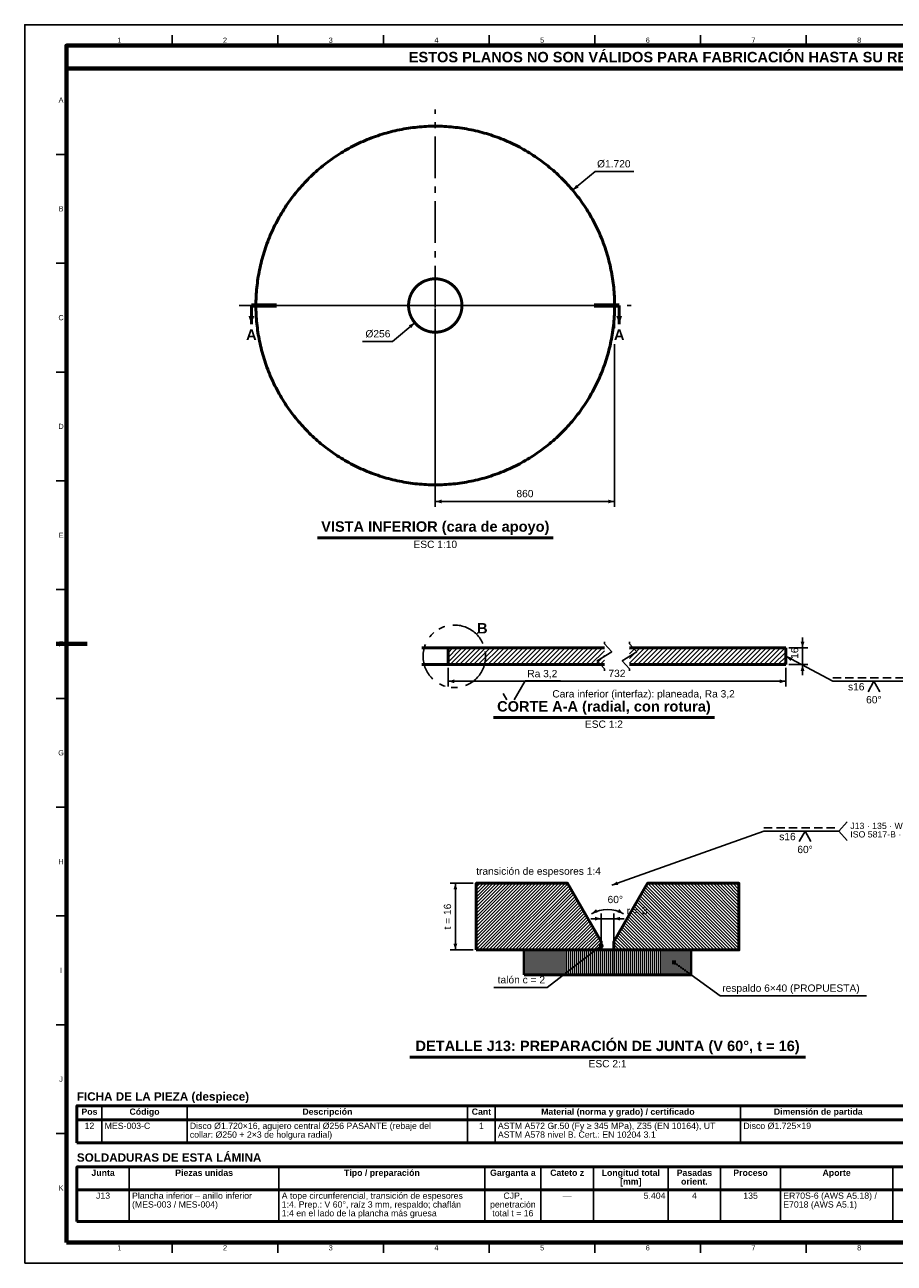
# Model space of a CAD drawing. Header units: millimetres. Extents: x 0 to 841, y 0 to 594.
# Tile 1 of 4: x 0 to 417, y 0 to 594. Entities that reach past the tile are written whole.
import ezdxf
from ezdxf.enums import TextEntityAlignment as Align

# ---------------------------------------------------------------- set-up
doc = ezdxf.new("R2010")
doc.units = ezdxf.units.MM
for name, pattern in [('EJE', [31, 20, -4, 3, -4]), ('FANTASMA', [35, 18, -4, 3, -3, 3, -4]), ('OCULTO', [6, 4, -2])]:
    doc.linetypes.add(name, pattern=pattern)
for name, color, linetype, lineweight in [('ACH', 7, 'CONTINUOUS', 13), ('CORTE', 7, 'EJE', 70), ('COTA', 7, 'CONTINUOUS', 25), ('EJE', 7, 'EJE', 25), ('FANT', 7, 'FANTASMA', 25), ('FINA', 7, 'CONTINUOUS', 25), ('MARCO', 7, 'CONTINUOUS', 70), ('OCU', 7, 'OCULTO', 25), ('TXT', 7, 'CONTINUOUS', 25), ('VIS', 7, 'CONTINUOUS', 50)]:
    doc.layers.add(name, color=color, linetype=linetype, lineweight=lineweight)
doc.styles.add('STD', font='LiberationSans-Regular.ttf')
doc.styles.add('STDB', font='LiberationSans-Bold.ttf')

msp = doc.modelspace()

# ---------------------------------------------------------------- hatches: boundary and pattern name
at = {"layer": 'ACH'}
h = msp.add_hatch(dxfattribs=at)
h.set_pattern_fill('ANSI31', scale=0.5)
h.paths.add_polyline_path([(203, 287.1), (203, 295.1), (278, 295.1), (278, 287.1)])
h = msp.add_hatch(dxfattribs=at)
h.set_pattern_fill('ANSI31', scale=0.5)
h.paths.add_polyline_path([(290, 287.1), (290, 295.1), (365, 295.1), (365, 287.1)])
h = msp.add_hatch(dxfattribs=at)
h.set_pattern_fill('ANSI31', scale=0.35)
h.paths.add_polyline_path([(216.5, 150.26), (276.5, 150.26), (276.5, 154.26), (260.33, 182.26), (216.5, 182.26)])
h = msp.add_hatch(dxfattribs=at)
h.set_pattern_fill('ANSI31', scale=0.35, angle=90)
h.paths.add_polyline_path([(282.5, 150.26), (342.5, 150.26), (342.5, 182.26), (298.67, 182.26), (282.5, 154.26)])
h = msp.add_hatch(dxfattribs=at)
h.set_pattern_fill('ANSI31', scale=0.3, angle=45)
h.paths.add_polyline_path([(239.5, 138.26), (319.5, 138.26), (319.5, 150.26), (239.5, 150.26)])
h = msp.add_hatch(color=7, dxfattribs=at)
h.dxf.hatch_style = 1
h.paths.add_polyline_path([(277.3, 152.26), (277.07, 152.82), (276.5, 153.06), (275.93, 152.82), (275.7, 152.26), (275.93, 151.69), (276.5, 151.46), (277.07, 151.69)])
h = msp.add_hatch(color=7, dxfattribs=at)
h.dxf.hatch_style = 1
h.paths.add_polyline_path([(312.3, 144.26), (312.07, 144.82), (311.5, 145.06), (310.93, 144.82), (310.7, 144.26), (310.93, 143.69), (311.5, 143.46), (312.07, 143.69)])

# ---------------------------------------------------------------- linework, layer by layer
at = {"layer": 'CORTE'}
for p, q in [((108.67, 459.35), (120.67, 459.35)), ((285.07, 459.35), (273.07, 459.35))]:
    msp.add_line(p, q, dxfattribs=at)
at = {"layer": 'COTA'}
for p, q in [((262.75, 514.63), (273.47, 523.63)), ((273.47, 523.63), (292.16, 523.63)), ((196.87, 457.85), (196.87, 362.85)), ((282.87, 457.85), (282.87, 448.45)), ((187.06, 451.12), (176.34, 442.12)), ((176.34, 442.12), (161.89, 442.12)), ((282.87, 440.74), (282.87, 362.85)), ((196.87, 365.35), (282.87, 365.35)), ((373, 295.1), (373, 300.1)), ((365, 291.1), (387.5, 279.1)), ((366.5, 295.1), (375.5, 295.1)), ((373, 295.1), (373, 296.43)), ((373, 287.1), (373, 295.1)), ((203, 285.6), (203, 276.6)), ((365, 285.6), (365, 276.6)), ((366.5, 287.1), (375.5, 287.1)), ((373, 287.1), (373, 282.1)), ((203, 279.1), (365, 279.1)), ((387.5, 279.1), (423.4, 279.1)), ((234.78, 270.21), (236.5, 273.2)), ((390.4, 207.26), (394.4, 211.76)), ((281.5, 181.26), (354.5, 207.26)), ((354.5, 207.26), (390.4, 207.26)), ((390.4, 207.26), (394.4, 202.76)), ((215, 182.26), (204, 182.26)), ((206.5, 150.26), (206.5, 182.26)), ((276.5, 153.76), (276.5, 167.76)), ((282.5, 153.76), (282.5, 167.76)), ((276.5, 165.26), (271.5, 165.26)), ((276.5, 165.26), (282.5, 165.26)), ((282.5, 165.26), (287.5, 165.26)), ((215, 150.26), (204, 150.26)), ((276.5, 152.26), (250.5, 132.26)), ((311.5, 144.26), (333.5, 128.26)), ((250.5, 132.26), (224.88, 132.26)), ((333.5, 128.26), (403.69, 128.26))]:
    msp.add_line(p, q, dxfattribs=at)
for points in [[(236.5, 273.2), (240, 279.3), (256.99, 279.3)], [(404.4, 274.1), (407.2, 279.1), (410, 274.1)], [(229.5, 273.2), (231.22, 270.21)], [(371.4, 202.26), (374.2, 207.26), (377, 202.26)]]:
    msp.add_lwpolyline(points, dxfattribs=at)
for centre in [(276.5, 152.26), (311.5, 144.26)]:
    msp.add_circle(centre, 0.8, dxfattribs=at)
msp.add_arc((279.5, 154.26), 15.4, 60, 120, dxfattribs=at)
for points in [[(262.75, 514.63), (265.62, 515.87), (264.47, 517.24)], [(108.67, 450.35), (110.07, 454.35), (107.27, 454.35)], [(285.07, 450.35), (286.47, 454.35), (283.67, 454.35)], [(187.06, 451.12), (184.18, 449.88), (185.34, 448.5)], [(196.87, 365.35), (199.87, 364.45), (199.87, 366.25)], [(282.87, 365.35), (279.87, 366.25), (279.87, 364.45)], [(373, 295.1), (373.9, 298.1), (372.1, 298.1)], [(365, 291.1), (367.22, 288.9), (368.07, 290.48)], [(373, 287.1), (372.1, 284.1), (373.9, 284.1)], [(203, 279.1), (206, 278.2), (206, 280)], [(365, 279.1), (362, 280), (362, 278.2)], [(206.5, 182.26), (205.6, 179.26), (207.4, 179.26)], [(281.5, 181.26), (284.63, 181.41), (284.02, 183.11)], [(271.8, 167.59), (274.85, 168.31), (273.95, 169.87)], [(287.2, 167.59), (285.05, 169.87), (284.15, 168.31)], [(276.5, 165.26), (273.5, 166.16), (273.5, 164.36)], [(282.5, 165.26), (285.5, 164.36), (285.5, 166.16)], [(206.5, 150.26), (207.4, 153.26), (205.6, 153.26)]]:
    msp.add_solid(points, dxfattribs=at)
at = {"layer": 'EJE'}
for p, q in [((196.87, 365.35), (196.87, 553.35)), ((102.87, 459.35), (290.87, 459.35)), ((120.67, 459.35), (273.07, 459.35))]:
    msp.add_line(p, q, dxfattribs=at)
at = {"layer": 'FANT'}
msp.add_line((216.61, 301.71), (217.44, 302.54), dxfattribs=at)
msp.add_circle((206, 291.1), 15, dxfattribs=at)
at = {"layer": 'FINA'}
for p, q in [((70.69, 584), (70.69, 589)), ((121.38, 584), (121.38, 589)), ((172.06, 584), (172.06, 589)), ((222.75, 584), (222.75, 589)), ((273.44, 584), (273.44, 589)), ((324.12, 584), (324.12, 589)), ((374.81, 584), (374.81, 589)), ((20, 531.82), (15, 531.82)), ((20, 479.64), (15, 479.64)), ((20, 427.45), (15, 427.45)), ((20, 375.27), (15, 375.27)), ((20, 323.09), (15, 323.09)), ((20, 270.91), (15, 270.91)), ((20, 218.73), (15, 218.73)), ((20, 166.55), (15, 166.55)), ((20, 114.36), (15, 114.36)), ((37.01, 75.5), (37.01, 57.7)), ((77.85, 75.5), (77.85, 57.7)), ((212.38, 75.5), (212.38, 57.7)), ((225.59, 75.5), (225.59, 57.7)), ((343.31, 75.5), (343.31, 57.7)), ((25, 68.7), (646, 68.7)), ((20, 62.18), (15, 62.18)), ((50.13, 46.2), (50.13, 20)), ((121.92, 46.2), (121.92, 20)), ((220.63, 46.2), (220.63, 20)), ((247.55, 46.2), (247.55, 20)), ((272.68, 46.2), (272.68, 20)), ((308.58, 46.2), (308.58, 20)), ((333.71, 46.2), (333.71, 20)), ((362.42, 46.2), (362.42, 20)), ((416.27, 46.2), (416.27, 20)), ((25, 35.2), (646, 35.2)), ((70.69, 10), (70.69, 5)), ((121.38, 10), (121.38, 5)), ((172.06, 10), (172.06, 5)), ((222.75, 10), (222.75, 5)), ((273.44, 10), (273.44, 5)), ((324.12, 10), (324.12, 5)), ((374.81, 10), (374.81, 5))]:
    msp.add_line(p, q, dxfattribs=at)
msp.add_lwpolyline([(0, 0), (841, 0), (841, 594), (0, 594)], close=True, dxfattribs=at)
for points in [[(278, 284.1), (278, 285.1), (274.5, 288.9), (281.5, 293.3), (278, 297.1), (278, 298.1)], [(290, 284.1), (290, 285.1), (286.5, 288.9), (293.5, 293.3), (290, 297.1), (290, 298.1)]]:
    msp.add_lwpolyline(points, dxfattribs=at)
at = {"layer": 'MARCO'}
msp.add_line((15, 297), (30, 297), dxfattribs=at)
for points in [[(20, 10), (831, 10), (831, 584), (20, 584)], [(20, 573), (831, 573), (831, 584), (20, 584)]]:
    msp.add_lwpolyline(points, close=True, dxfattribs=at)
at = {"layer": 'OCU'}
for p, q in [((387.5, 280.7), (423.4, 280.7)), ((354.5, 208.86), (390.4, 208.86))]:
    msp.add_line(p, q, dxfattribs=at)
at = {"layer": 'VIS'}
for p, q in [((108.67, 459.35), (108.67, 450.35)), ((285.07, 459.35), (285.07, 450.35)), ((140.33, 347.95), (253.4, 347.95)), ((224.72, 261.7), (330.78, 261.7)), ((184.59, 98.86), (374.41, 98.86)), ((25, 75.5), (25, 57.7)), ((25, 57.7), (646, 57.7)), ((25, 46.2), (25, 20)), ((25, 20), (646, 20))]:
    msp.add_line(p, q, dxfattribs=at)
for points in [[(282.87, 459.35), (282.86, 458.27), (282.84, 457.19), (282.8, 456.11), (282.76, 455.03), (282.7, 453.95), (282.62, 452.87), (282.53, 451.79), (282.43, 450.72), (282.32, 449.64), (282.19, 448.57), (282.05, 447.5), (281.89, 446.43), (281.72, 445.36), (281.54, 444.3), (281.34, 443.23), (281.13, 442.17), (280.91, 441.11), (280.68, 440.06), (280.43, 439.01), (280.16, 437.96), (279.89, 436.91), (279.6, 435.87), (279.3, 434.84), (278.98, 433.8), (278.66, 432.77), (278.32, 431.75), (277.96, 430.72), (277.6, 429.71), (277.22, 428.7), (276.83, 427.69), (276.42, 426.69), (276.01, 425.69), (275.58, 424.7), (275.14, 423.71), (274.68, 422.73), (274.21, 421.76), (273.74, 420.79), (273.25, 419.82), (272.74, 418.87), (272.23, 417.92), (271.7, 416.97), (271.16, 416.04), (270.61, 415.11), (270.05, 414.18), (269.48, 413.27), (268.89, 412.36), (268.3, 411.46), (267.69, 410.56), (267.07, 409.68), (266.44, 408.8), (265.8, 407.93), (265.15, 407.07), (264.49, 406.21), (263.81, 405.37), (263.13, 404.53), (262.44, 403.7), (261.73, 402.88), (261.02, 402.07), (260.29, 401.27), (259.56, 400.48), (258.81, 399.69), (258.06, 398.92), (257.29, 398.15), (256.52, 397.4), (255.74, 396.66), (254.94, 395.92), (254.14, 395.2), (253.33, 394.48), (252.51, 393.78), (251.68, 393.08), (250.85, 392.4), (250, 391.73), (249.15, 391.06), (248.29, 390.41), (247.42, 389.77), (246.54, 389.14), (245.65, 388.52), (244.76, 387.92), (243.86, 387.32), (242.95, 386.73), (242.03, 386.16), (241.11, 385.6), (240.18, 385.05), (239.24, 384.51), (238.3, 383.98), (237.35, 383.47), (236.39, 382.97), (235.43, 382.48), (234.46, 382), (233.48, 381.53), (232.5, 381.08), (231.52, 380.64), (230.52, 380.21), (229.53, 379.79), (228.52, 379.39), (227.52, 378.99), (226.51, 378.62), (225.49, 378.25), (224.47, 377.9), (223.44, 377.56), (222.41, 377.23), (221.38, 376.91), (220.34, 376.61), (219.3, 376.32), (218.25, 376.05), (217.2, 375.79), (216.15, 375.54), (215.1, 375.3), (214.04, 375.08), (212.98, 374.87), (211.92, 374.67), (210.85, 374.49), (209.79, 374.32), (208.72, 374.17), (207.64, 374.03), (206.57, 373.9), (205.5, 373.78), (204.42, 373.68), (203.34, 373.59), (202.27, 373.52), (201.19, 373.46), (200.11, 373.41), (199.03, 373.37), (197.95, 373.35), (196.87, 373.35), (195.79, 373.35), (194.7, 373.37), (193.62, 373.41), (192.54, 373.46), (191.47, 373.52), (190.39, 373.59), (189.31, 373.68), (188.23, 373.78), (187.16, 373.9), (186.09, 374.03), (185.02, 374.17), (183.95, 374.32), (182.88, 374.49), (181.81, 374.67), (180.75, 374.87), (179.69, 375.08), (178.63, 375.3), (177.58, 375.54), (176.53, 375.79), (175.48, 376.05), (174.43, 376.32), (173.39, 376.61), (172.35, 376.91), (171.32, 377.23), (170.29, 377.56), (169.26, 377.9), (168.24, 378.25), (167.23, 378.62), (166.21, 378.99), (165.21, 379.39), (164.2, 379.79), (163.21, 380.21), (162.22, 380.64), (161.23, 381.08), (160.25, 381.53), (159.27, 382), (158.31, 382.48), (157.34, 382.97), (156.39, 383.47), (155.44, 383.98), (154.49, 384.51), (153.55, 385.05), (152.62, 385.6), (151.7, 386.16), (150.78, 386.73), (149.88, 387.32), (148.97, 387.92), (148.08, 388.52), (147.19, 389.14), (146.32, 389.77), (145.45, 390.41), (144.58, 391.06), (143.73, 391.73), (142.88, 392.4), (142.05, 393.08), (141.22, 393.78), (140.4, 394.48), (139.59, 395.2), (138.79, 395.92), (137.99, 396.66), (137.21, 397.4), (136.44, 398.15), (135.67, 398.92), (134.92, 399.69), (134.17, 400.48), (133.44, 401.27), (132.72, 402.07), (132, 402.88), (131.3, 403.7), (130.6, 404.53), (129.92, 405.37), (129.25, 406.21), (128.58, 407.07), (127.93, 407.93), (127.29, 408.8), (126.66, 409.68), (126.04, 410.56), (125.43, 411.46), (124.84, 412.36), (124.25, 413.27), (123.68, 414.18), (123.12, 415.11), (122.57, 416.04), (122.03, 416.97), (121.5, 417.92), (120.99, 418.87), (120.49, 419.82), (120, 420.79), (119.52, 421.76), (119.05, 422.73), (118.6, 423.71), (118.16, 424.7), (117.73, 425.69), (117.31, 426.69), (116.91, 427.69), (116.51, 428.7), (116.13, 429.71), (115.77, 430.72), (115.42, 431.75), (115.08, 432.77), (114.75, 433.8), (114.43, 434.84), (114.13, 435.87), (113.84, 436.91), (113.57, 437.96), (113.31, 439.01), (113.06, 440.06), (112.82, 441.11), (112.6, 442.17), (112.39, 443.23), (112.19, 444.3), (112.01, 445.36), (111.84, 446.43), (111.69, 447.5), (111.54, 448.57), (111.42, 449.64), (111.3, 450.72), (111.2, 451.79), (111.11, 452.87), (111.04, 453.95), (110.97, 455.03), (110.93, 456.11), (110.89, 457.19), (110.87, 458.27), (110.87, 459.35), (110.87, 460.43), (110.89, 461.51), (110.93, 462.59), (110.97, 463.67), (111.04, 464.75), (111.11, 465.83), (111.2, 466.9), (111.3, 467.98), (111.42, 469.05), (111.54, 470.13), (111.69, 471.2), (111.84, 472.27), (112.01, 473.33), (112.19, 474.4), (112.39, 475.46), (112.6, 476.52), (112.82, 477.58), (113.06, 478.63), (113.31, 479.69), (113.57, 480.73), (113.84, 481.78), (114.13, 482.82), (114.43, 483.86), (114.75, 484.89), (115.08, 485.92), (115.42, 486.95), (115.77, 487.97), (116.13, 488.99), (116.51, 490), (116.91, 491.01), (117.31, 492.01), (117.73, 493.01), (118.16, 494), (118.6, 494.98), (119.05, 495.96), (119.52, 496.94), (120, 497.91), (120.49, 498.87), (120.99, 499.83), (121.5, 500.78), (122.03, 501.72), (122.57, 502.66), (123.12, 503.59), (123.68, 504.51), (124.25, 505.43), (124.84, 506.34), (125.43, 507.24), (126.04, 508.13), (126.66, 509.02), (127.29, 509.9), (127.93, 510.77), (128.58, 511.63), (129.25, 512.48), (129.92, 513.33), (130.6, 514.17), (131.3, 514.99), (132, 515.81), (132.72, 516.62), (133.44, 517.43), (134.17, 518.22), (134.92, 519), (135.67, 519.77), (136.44, 520.54), (137.21, 521.29), (137.99, 522.04), (138.79, 522.77), (139.59, 523.5), (140.4, 524.21), (141.22, 524.92), (142.05, 525.61), (142.88, 526.29), (143.73, 526.97), (144.58, 527.63), (145.45, 528.28), (146.32, 528.92), (147.19, 529.55), (148.08, 530.17), (148.97, 530.78), (149.88, 531.37), (150.78, 531.96), (151.7, 532.53), (152.62, 533.09), (153.55, 533.64), (154.49, 534.18), (155.44, 534.71), (156.39, 535.22), (157.34, 535.73), (158.31, 536.22), (159.27, 536.7), (160.25, 537.16), (161.23, 537.62), (162.22, 538.06), (163.21, 538.49), (164.2, 538.9), (165.21, 539.31), (166.21, 539.7), (167.23, 540.08), (168.24, 540.44), (169.26, 540.8), (170.29, 541.14), (171.32, 541.47), (172.35, 541.78), (173.39, 542.08), (174.43, 542.37), (175.48, 542.65), (176.53, 542.91), (177.58, 543.16), (178.63, 543.39), (179.69, 543.61), (180.75, 543.82), (181.81, 544.02), (182.88, 544.2), (183.95, 544.37), (185.02, 544.53), (186.09, 544.67), (187.16, 544.8), (188.23, 544.91), (189.31, 545.01), (190.39, 545.1), (191.47, 545.18), (192.54, 545.24), (193.62, 545.29), (194.7, 545.32), (195.79, 545.34), (196.87, 545.35), (197.95, 545.34), (199.03, 545.32), (200.11, 545.29), (201.19, 545.24), (202.27, 545.18), (203.34, 545.1), (204.42, 545.01), (205.5, 544.91), (206.57, 544.8), (207.64, 544.67), (208.72, 544.53), (209.79, 544.37), (210.85, 544.2), (211.92, 544.02), (212.98, 543.82), (214.04, 543.61), (215.1, 543.39), (216.15, 543.16), (217.2, 542.91), (218.25, 542.65), (219.3, 542.37), (220.34, 542.08), (221.38, 541.78), (222.41, 541.47), (223.44, 541.14), (224.47, 540.8), (225.49, 540.44), (226.51, 540.08), (227.52, 539.7), (228.52, 539.31), (229.53, 538.9), (230.52, 538.49), (231.52, 538.06), (232.5, 537.62), (233.48, 537.16), (234.46, 536.7), (235.43, 536.22), (236.39, 535.73), (237.35, 535.22), (238.3, 534.71), (239.24, 534.18), (240.18, 533.64), (241.11, 533.09), (242.03, 532.53), (242.95, 531.96), (243.86, 531.37), (244.76, 530.78), (245.65, 530.17), (246.54, 529.55), (247.42, 528.92), (248.29, 528.28), (249.15, 527.63), (250, 526.97), (250.85, 526.29), (251.68, 525.61), (252.51, 524.92), (253.33, 524.21), (254.14, 523.5), (254.94, 522.77), (255.74, 522.04), (256.52, 521.29), (257.29, 520.54), (258.06, 519.77), (258.81, 519), (259.56, 518.22), (260.29, 517.43), (261.02, 516.62), (261.73, 515.81), (262.44, 514.99), (263.13, 514.17), (263.81, 513.33), (264.49, 512.48), (265.15, 511.63), (265.8, 510.77), (266.44, 509.9), (267.07, 509.02), (267.69, 508.13), (268.3, 507.24), (268.89, 506.34), (269.48, 505.43), (270.05, 504.51), (270.61, 503.59), (271.16, 502.66), (271.7, 501.72), (272.23, 500.78), (272.74, 499.83), (273.25, 498.87), (273.74, 497.91), (274.21, 496.94), (274.68, 495.96), (275.14, 494.98), (275.58, 494), (276.01, 493.01), (276.42, 492.01), (276.83, 491.01), (277.22, 490), (277.6, 488.99), (277.96, 487.97), (278.32, 486.95), (278.66, 485.92), (278.98, 484.89), (279.3, 483.86), (279.6, 482.82), (279.89, 481.78), (280.16, 480.73), (280.43, 479.69), (280.68, 478.63), (280.91, 477.58), (281.13, 476.52), (281.34, 475.46), (281.54, 474.4), (281.72, 473.33), (281.89, 472.27), (282.05, 471.2), (282.19, 470.13), (282.32, 469.05), (282.43, 467.98), (282.53, 466.9), (282.62, 465.83), (282.7, 464.75), (282.76, 463.67), (282.8, 462.59), (282.84, 461.51), (282.86, 460.43), (282.87, 459.35)], [(209.67, 459.35), (209.66, 459.19), (209.66, 459.03), (209.66, 458.86), (209.65, 458.7), (209.64, 458.54), (209.63, 458.38), (209.62, 458.22), (209.6, 458.06), (209.58, 457.9), (209.57, 457.74), (209.54, 457.58), (209.52, 457.42), (209.5, 457.27), (209.47, 457.11), (209.44, 456.95), (209.41, 456.79), (209.38, 456.63), (209.34, 456.48), (209.3, 456.32), (209.26, 456.16), (209.22, 456.01), (209.18, 455.85), (209.14, 455.7), (209.09, 455.54), (209.04, 455.39), (208.99, 455.24), (208.94, 455.09), (208.88, 454.94), (208.83, 454.78), (208.77, 454.64), (208.71, 454.49), (208.64, 454.34), (208.58, 454.19), (208.52, 454.04), (208.45, 453.9), (208.38, 453.75), (208.31, 453.61), (208.23, 453.46), (208.16, 453.32), (208.08, 453.18), (208, 453.04), (207.92, 452.9), (207.84, 452.76), (207.76, 452.62), (207.67, 452.49), (207.59, 452.35), (207.5, 452.22), (207.41, 452.09), (207.32, 451.95), (207.22, 451.82), (207.13, 451.69), (207.03, 451.57), (206.93, 451.44), (206.83, 451.31), (206.73, 451.19), (206.63, 451.06), (206.52, 450.94), (206.41, 450.82), (206.31, 450.7), (206.2, 450.58), (206.09, 450.47), (205.97, 450.35), (205.86, 450.24), (205.74, 450.13), (205.63, 450.02), (205.51, 449.91), (205.39, 449.8), (205.27, 449.69), (205.15, 449.59), (205.03, 449.48), (204.9, 449.38), (204.77, 449.28), (204.65, 449.18), (204.52, 449.09), (204.39, 448.99), (204.26, 448.9), (204.13, 448.81), (203.99, 448.72), (203.86, 448.63), (203.72, 448.54), (203.59, 448.45), (203.45, 448.37), (203.31, 448.29), (203.17, 448.21), (203.03, 448.13), (202.89, 448.05), (202.75, 447.98), (202.61, 447.91), (202.46, 447.83), (202.32, 447.77), (202.17, 447.7), (202.02, 447.63), (201.88, 447.57), (201.73, 447.51), (201.58, 447.45), (201.43, 447.39), (201.28, 447.33), (201.13, 447.28), (200.97, 447.22), (200.82, 447.17), (200.67, 447.12), (200.51, 447.08), (200.36, 447.03), (200.2, 446.99), (200.05, 446.95), (199.89, 446.91), (199.74, 446.87), (199.58, 446.84), (199.42, 446.8), (199.26, 446.77), (199.11, 446.74), (198.95, 446.72), (198.79, 446.69), (198.63, 446.67), (198.47, 446.65), (198.31, 446.63), (198.15, 446.61), (197.99, 446.6), (197.83, 446.58), (197.67, 446.57), (197.51, 446.56), (197.35, 446.56), (197.19, 446.55), (197.03, 446.55), (196.87, 446.55), (196.71, 446.55), (196.54, 446.55), (196.38, 446.56), (196.22, 446.56), (196.06, 446.57), (195.9, 446.58), (195.74, 446.6), (195.58, 446.61), (195.42, 446.63), (195.26, 446.65), (195.1, 446.67), (194.94, 446.69), (194.78, 446.72), (194.63, 446.74), (194.47, 446.77), (194.31, 446.8), (194.15, 446.84), (194, 446.87), (193.84, 446.91), (193.68, 446.95), (193.53, 446.99), (193.37, 447.03), (193.22, 447.08), (193.06, 447.12), (192.91, 447.17), (192.76, 447.22), (192.61, 447.28), (192.45, 447.33), (192.3, 447.39), (192.15, 447.45), (192, 447.51), (191.86, 447.57), (191.71, 447.63), (191.56, 447.7), (191.42, 447.77), (191.27, 447.83), (191.13, 447.91), (190.98, 447.98), (190.84, 448.05), (190.7, 448.13), (190.56, 448.21), (190.42, 448.29), (190.28, 448.37), (190.14, 448.45), (190.01, 448.54), (189.87, 448.63), (189.74, 448.72), (189.6, 448.81), (189.47, 448.9), (189.34, 448.99), (189.21, 449.09), (189.08, 449.18), (188.96, 449.28), (188.83, 449.38), (188.71, 449.48), (188.58, 449.59), (188.46, 449.69), (188.34, 449.8), (188.22, 449.91), (188.1, 450.02), (187.99, 450.13), (187.87, 450.24), (187.76, 450.35), (187.65, 450.47), (187.54, 450.58), (187.43, 450.7), (187.32, 450.82), (187.21, 450.94), (187.11, 451.06), (187, 451.19), (186.9, 451.31), (186.8, 451.44), (186.7, 451.57), (186.61, 451.69), (186.51, 451.82), (186.42, 451.95), (186.32, 452.09), (186.23, 452.22), (186.15, 452.35), (186.06, 452.49), (185.97, 452.62), (185.89, 452.76), (185.81, 452.9), (185.73, 453.04), (185.65, 453.18), (185.57, 453.32), (185.5, 453.46), (185.42, 453.61), (185.35, 453.75), (185.28, 453.9), (185.22, 454.04), (185.15, 454.19), (185.09, 454.34), (185.02, 454.49), (184.96, 454.64), (184.91, 454.78), (184.85, 454.94), (184.8, 455.09), (184.74, 455.24), (184.69, 455.39), (184.64, 455.54), (184.6, 455.7), (184.55, 455.85), (184.51, 456.01), (184.47, 456.16), (184.43, 456.32), (184.39, 456.48), (184.36, 456.63), (184.32, 456.79), (184.29, 456.95), (184.26, 457.11), (184.24, 457.27), (184.21, 457.42), (184.19, 457.58), (184.17, 457.74), (184.15, 457.9), (184.13, 458.06), (184.12, 458.22), (184.1, 458.38), (184.09, 458.54), (184.08, 458.7), (184.08, 458.86), (184.07, 459.03), (184.07, 459.19), (184.07, 459.35), (184.07, 459.51), (184.07, 459.67), (184.08, 459.83), (184.08, 459.99), (184.09, 460.15), (184.1, 460.31), (184.12, 460.47), (184.13, 460.63), (184.15, 460.79), (184.17, 460.95), (184.19, 461.11), (184.21, 461.27), (184.24, 461.43), (184.26, 461.59), (184.29, 461.75), (184.32, 461.9), (184.36, 462.06), (184.39, 462.22), (184.43, 462.37), (184.47, 462.53), (184.51, 462.69), (184.55, 462.84), (184.6, 463), (184.64, 463.15), (184.69, 463.3), (184.74, 463.46), (184.8, 463.61), (184.85, 463.76), (184.91, 463.91), (184.96, 464.06), (185.02, 464.21), (185.09, 464.36), (185.15, 464.5), (185.22, 464.65), (185.28, 464.8), (185.35, 464.94), (185.42, 465.09), (185.5, 465.23), (185.57, 465.37), (185.65, 465.51), (185.73, 465.65), (185.81, 465.79), (185.89, 465.93), (185.97, 466.07), (186.06, 466.21), (186.15, 466.34), (186.23, 466.48), (186.32, 466.61), (186.42, 466.74), (186.51, 466.87), (186.61, 467), (186.7, 467.13), (186.8, 467.26), (186.9, 467.38), (187, 467.51), (187.11, 467.63), (187.21, 467.75), (187.32, 467.87), (187.43, 467.99), (187.54, 468.11), (187.65, 468.23), (187.76, 468.34), (187.87, 468.45), (187.99, 468.57), (188.1, 468.68), (188.22, 468.79), (188.34, 468.9), (188.46, 469), (188.58, 469.11), (188.71, 469.21), (188.83, 469.31), (188.96, 469.41), (189.08, 469.51), (189.21, 469.61), (189.34, 469.7), (189.47, 469.8), (189.6, 469.89), (189.74, 469.98), (189.87, 470.07), (190.01, 470.15), (190.14, 470.24), (190.28, 470.32), (190.42, 470.41), (190.56, 470.49), (190.7, 470.56), (190.84, 470.64), (190.98, 470.72), (191.13, 470.79), (191.27, 470.86), (191.42, 470.93), (191.56, 471), (191.71, 471.06), (191.86, 471.13), (192, 471.19), (192.15, 471.25), (192.3, 471.31), (192.45, 471.36), (192.61, 471.42), (192.76, 471.47), (192.91, 471.52), (193.06, 471.57), (193.22, 471.62), (193.37, 471.66), (193.53, 471.7), (193.68, 471.74), (193.84, 471.78), (194, 471.82), (194.15, 471.86), (194.31, 471.89), (194.47, 471.92), (194.63, 471.95), (194.78, 471.98), (194.94, 472), (195.1, 472.02), (195.26, 472.05), (195.42, 472.07), (195.58, 472.08), (195.74, 472.1), (195.9, 472.11), (196.06, 472.12), (196.22, 472.13), (196.38, 472.14), (196.54, 472.14), (196.71, 472.15), (196.87, 472.15), (197.03, 472.15), (197.19, 472.14), (197.35, 472.14), (197.51, 472.13), (197.67, 472.12), (197.83, 472.11), (197.99, 472.1), (198.15, 472.08), (198.31, 472.07), (198.47, 472.05), (198.63, 472.02), (198.79, 472), (198.95, 471.98), (199.11, 471.95), (199.26, 471.92), (199.42, 471.89), (199.58, 471.86), (199.74, 471.82), (199.89, 471.78), (200.05, 471.74), (200.2, 471.7), (200.36, 471.66), (200.51, 471.62), (200.67, 471.57), (200.82, 471.52), (200.97, 471.47), (201.13, 471.42), (201.28, 471.36), (201.43, 471.31), (201.58, 471.25), (201.73, 471.19), (201.88, 471.13), (202.02, 471.06), (202.17, 471), (202.32, 470.93), (202.46, 470.86), (202.61, 470.79), (202.75, 470.72), (202.89, 470.64), (203.03, 470.56), (203.17, 470.49), (203.31, 470.41), (203.45, 470.32), (203.59, 470.24), (203.72, 470.15), (203.86, 470.07), (203.99, 469.98), (204.13, 469.89), (204.26, 469.8), (204.39, 469.7), (204.52, 469.61), (204.65, 469.51), (204.77, 469.41), (204.9, 469.31), (205.03, 469.21), (205.15, 469.11), (205.27, 469), (205.39, 468.9), (205.51, 468.79), (205.63, 468.68), (205.74, 468.57), (205.86, 468.45), (205.97, 468.34), (206.09, 468.23), (206.2, 468.11), (206.31, 467.99), (206.41, 467.87), (206.52, 467.75), (206.63, 467.63), (206.73, 467.51), (206.83, 467.38), (206.93, 467.26), (207.03, 467.13), (207.13, 467), (207.22, 466.87), (207.32, 466.74), (207.41, 466.61), (207.5, 466.48), (207.59, 466.34), (207.67, 466.21), (207.76, 466.07), (207.84, 465.93), (207.92, 465.79), (208, 465.65), (208.08, 465.51), (208.16, 465.37), (208.23, 465.23), (208.31, 465.09), (208.38, 464.94), (208.45, 464.8), (208.52, 464.65), (208.58, 464.5), (208.64, 464.36), (208.71, 464.21), (208.77, 464.06), (208.83, 463.91), (208.88, 463.76), (208.94, 463.61), (208.99, 463.46), (209.04, 463.3), (209.09, 463.15), (209.14, 463), (209.18, 462.84), (209.22, 462.69), (209.26, 462.53), (209.3, 462.37), (209.34, 462.22), (209.38, 462.06), (209.41, 461.9), (209.44, 461.75), (209.47, 461.59), (209.5, 461.43), (209.52, 461.27), (209.54, 461.11), (209.57, 460.95), (209.58, 460.79), (209.6, 460.63), (209.62, 460.47), (209.63, 460.31), (209.64, 460.15), (209.65, 459.99), (209.66, 459.83), (209.66, 459.67), (209.66, 459.51), (209.67, 459.35)], [(203, 295.1), (202.7, 295.1), (202.4, 295.1), (202.1, 295.1), (201.8, 295.1), (201.5, 295.1), (201.2, 295.1), (200.9, 295.1), (200.6, 295.1), (200.3, 295.1), (200, 295.1), (199.69, 295.1), (199.39, 295.1), (199.09, 295.1), (198.79, 295.1), (198.49, 295.1), (198.19, 295.1), (197.89, 295.1), (197.59, 295.1), (197.29, 295.1), (196.99, 295.1), (196.69, 295.1), (196.39, 295.1), (196.09, 295.1), (195.79, 295.1), (195.49, 295.1), (195.19, 295.1), (194.89, 295.1), (194.59, 295.1), (194.29, 295.1), (193.99, 295.1), (193.69, 295.1), (193.38, 295.1), (193.08, 295.1), (192.78, 295.1), (192.48, 295.1), (192.18, 295.1), (191.88, 295.1), (191.58, 295.1), (191.28, 295.1), (190.98, 295.1), (190.68, 295.1), (190.5, 295.1)], [(278, 295.1), (203, 295.1)], [(203, 287.1), (203, 295.1)], [(365, 295.1), (290, 295.1)], [(365, 287.1), (365, 295.1)], [(203, 287.1), (202.7, 287.1), (202.4, 287.1), (202.1, 287.1), (201.8, 287.1), (201.5, 287.1), (201.2, 287.1), (200.9, 287.1), (200.6, 287.1), (200.3, 287.1), (200, 287.1), (199.69, 287.1), (199.39, 287.1), (199.09, 287.1), (198.79, 287.1), (198.49, 287.1), (198.19, 287.1), (197.89, 287.1), (197.59, 287.1), (197.29, 287.1), (196.99, 287.1), (196.69, 287.1), (196.39, 287.1), (196.09, 287.1), (195.79, 287.1), (195.49, 287.1), (195.19, 287.1), (194.89, 287.1), (194.59, 287.1), (194.29, 287.1), (193.99, 287.1), (193.69, 287.1), (193.38, 287.1), (193.08, 287.1), (192.78, 287.1), (192.48, 287.1), (192.18, 287.1), (191.88, 287.1), (191.58, 287.1), (191.28, 287.1), (190.98, 287.1), (190.68, 287.1), (190.5, 287.1)], [(278, 287.1), (203, 287.1)], [(365, 287.1), (290, 287.1)]]:
    msp.add_lwpolyline(points, dxfattribs=at)
for points in [[(216.5, 150.26), (276.5, 150.26), (276.5, 154.26), (260.33, 182.26), (216.5, 182.26)], [(282.5, 150.26), (342.5, 150.26), (342.5, 182.26), (298.67, 182.26), (282.5, 154.26)], [(239.5, 138.26), (319.5, 138.26), (319.5, 150.26), (239.5, 150.26)], [(25, 68.7), (646, 68.7), (646, 75.5), (25, 75.5)], [(25, 35.2), (646, 35.2), (646, 46.2), (25, 46.2)]]:
    msp.add_lwpolyline(points, close=True, dxfattribs=at)

# ---------------------------------------------------------------- texts
at = {"layer": 'TXT'}
for s, height, style, p in [('1', 2.5, 'STD', (45.34, 586.6)), ('2', 2.5, 'STD', (96.03, 586.6)), ('3', 2.5, 'STD', (146.72, 586.6)), ('4', 2.5, 'STD', (197.41, 586.6)), ('ESTOS PLANOS NO SON VÁLIDOS PARA FABRICACIÓN HASTA SU REVISIÓN Y APROBACIÓN POR UN INGENIERO CALCULISTA HABILITADO.', 5, 'STDB', (425.5, 578.5)), ('5', 2.5, 'STD', (248.09, 586.6)), ('6', 2.5, 'STD', (298.78, 586.6)), ('7', 2.5, 'STD', (349.47, 586.6)), ('8', 2.5, 'STD', (400.16, 586.6)), ('A', 2.5, 'STD', (17.4, 557.91)), ('B', 2.5, 'STD', (17.4, 505.73)), ('C', 2.5, 'STD', (17.4, 453.55)), ('A', 5, 'STDB', (108.67, 445.35)), ('A', 5, 'STDB', (285.07, 445.35)), ('D', 2.5, 'STD', (17.4, 401.36)), ('E', 2.5, 'STD', (17.4, 349.18)), ('B', 5, 'STDB', (219.44, 304.54)), ('F', 2.5, 'STD', (17.4, 297)), ('60°', 3.5, 'STD', (407.2, 270.3)), ('G', 2.5, 'STD', (17.4, 244.82)), ('60°', 3.5, 'STD', (374.2, 198.46)), ('H', 2.5, 'STD', (17.4, 192.64)), ('I', 2.5, 'STD', (17.4, 140.45)), ('J', 2.5, 'STD', (17.4, 88.27)), ('Pos', 3, 'STDB', (31.01, 72.7)), ('Código', 3, 'STDB', (57.43, 72.7)), ('Descripción', 3, 'STDB', (145.12, 72.7)), ('Cant', 3, 'STDB', (218.99, 72.7)), ('Material (norma y grado) / certificado', 3, 'STDB', (284.45, 72.7)), ('Dimensión de partida', 3, 'STDB', (380.54, 72.7)), ('12', 3, 'STD', (31.01, 65.9)), ('1', 3, 'STD', (218.99, 65.9)), ('Junta', 3, 'STDB', (37.56, 43.4)), ('Piezas unidas', 3, 'STDB', (86.02, 43.4)), ('Tipo / preparación', 3, 'STDB', (171.28, 43.4)), ('Garganta a', 3, 'STDB', (234.09, 43.4)), ('Cateto z', 3, 'STDB', (260.12, 43.4)), ('Longitud total', 3, 'STDB', (290.63, 43.4)), ('Pasadas', 3, 'STDB', (321.14, 43.4)), ('Proceso', 3, 'STDB', (348.06, 43.4)), ('Aporte', 3, 'STDB', (389.34, 43.4)), ('K', 2.5, 'STD', (17.4, 36.09)), ('[mm]', 3, 'STDB', (290.63, 39.2)), ('orient.', 3, 'STDB', (321.14, 39.2)), ('J13', 3, 'STD', (37.56, 32.4)), ('penetración', 3, 'STD', (234.09, 28.2)), ('CJP,', 3, 'STD', (234.09, 32.4)), ('—', 3, 'STD', (260.12, 32.4)), ('4', 3, 'STD', (321.14, 32.4)), ('135', 3, 'STD', (348.06, 32.4)), ('total t = 16', 3, 'STD', (234.09, 24)), ('1', 2.5, 'STD', (45.34, 7.4)), ('2', 2.5, 'STD', (96.03, 7.4)), ('3', 2.5, 'STD', (146.72, 7.4)), ('4', 2.5, 'STD', (197.41, 7.4)), ('5', 2.5, 'STD', (248.09, 7.4)), ('6', 2.5, 'STD', (298.78, 7.4)), ('7', 2.5, 'STD', (349.47, 7.4)), ('8', 2.5, 'STD', (400.16, 7.4))]:
    msp.add_text(s, height=height, dxfattribs=dict(at, style=style)).set_placement(p, align=Align.MIDDLE_CENTER)
at = {"layer": 'TXT', "style": 'STD'}
for s, p in [('Ø1.720', (274.47, 524.53)), ('Ra 3,2', (241, 280)), ('transición de espesores 1:4', (216.5, 185.26)), ('60°', (279.5, 171.66)), ('respaldo 6×40 (PROPUESTA)', (334.5, 129.16))]:
    msp.add_text(s, height=3.5, dxfattribs=at).set_placement(p, align=Align.BOTTOM_LEFT)
for s, p in [('Ø256', (175.34, 443.02)), ('talón c = 2', (249.5, 133.16))]:
    msp.add_text(s, height=3.5, dxfattribs=at).set_placement(p, align=Align.BOTTOM_RIGHT)
at = {"layer": 'TXT'}
for s, height, style, p in [('860', 3.5, 'STD', (239.87, 366.35)), ('VISTA INFERIOR (cara de apoyo)', 5, 'STDB', (196.87, 349.35)), ('732', 3.5, 'STD', (284, 280.1)), ('CORTE A-A (radial, con rotura)', 5, 'STDB', (277.75, 263.1)), ('r = 3', 3.5, 'STD', (293.66, 166.26)), ('DETALLE J13: PREPARACIÓN DE JUNTA (V 60°, t = 16)', 5, 'STDB', (279.5, 100.26))]:
    msp.add_text(s, height=height, dxfattribs=dict(at, style=style)).set_placement(p, align=Align.BOTTOM_CENTER)
at = {"layer": 'TXT', "style": 'STD'}
for s, p in [('ESC 1:10', (196.87, 346.55)), ('ESC 1:2', (277.75, 260.3)), ('ESC 2:1', (279.5, 97.46))]:
    msp.add_text(s, height=3.5, dxfattribs=at).set_placement(p, align=Align.TOP_CENTER)
for s, p in [('16', (372, 292.6)), ('t = 16', (205.5, 166.26))]:
    msp.add_text(s, height=3.5, rotation=90, dxfattribs=at).set_placement(p, align=Align.BOTTOM_CENTER)
for s, height, p in [('Cara inferior (interfaz): planeada, Ra 3,2', 3.5, (253, 273.1)), ('MES-003-C', 3, (38.31, 65.9)), ('Disco Ø1.720×16, agujero central Ø256 PASANTE (rebaje del', 3, (79.15, 65.9)), ('ASTM A572 Gr.50 (Fy ≥ 345 MPa), Z35 (EN 10164), UT', 3, (226.89, 65.9)), ('Disco Ø1.725×19', 3, (344.61, 65.9)), ('collar: Ø250 + 2×3 de holgura radial)', 3, (79.15, 61.7)), ('ASTM A578 nivel B. Cert.: EN 10204 3.1', 3, (226.89, 61.7)), ('(MES-003 / MES-004)', 3, (51.43, 28.2)), ('Plancha inferior – anillo inferior', 3, (51.43, 32.4)), ('A tope circunferencial, transición de espesores', 3, (123.22, 32.4)), ('1:4. Prep.: V 60°, raíz 3 mm, respaldo; chaflán', 3, (123.22, 28.2)), ('ER70S-6 (AWS A5.18) /', 3, (363.72, 32.4)), ('E7018 (AWS A5.1)', 3, (363.72, 28.2)), ('1:4 en el lado de la plancha más gruesa', 3, (123.22, 24))]:
    msp.add_text(s, height=height, dxfattribs=at).set_placement(p, align=Align.MIDDLE_LEFT)
for s, height, p in [('s16', 3.5, (402.7, 276.5)), ('s16', 3.5, (369.7, 204.66)), ('5.404', 3, (307.28, 32.4))]:
    msp.add_text(s, height=height, dxfattribs=at).set_placement(p, align=Align.MIDDLE_RIGHT)
at = {"layer": 'TXT'}
for s, height, style, p in [('J13 · 135 · WPS-P06', 3, 'STD', (395.9, 211.26)), ('ISO 5817-B · VT100 UT100', 3, 'STD', (395.9, 207.21)), ('FICHA DE LA PIEZA (despiece)', 4, 'STDB', (25, 82)), ('SOLDADURAS DE ESTA LÁMINA', 4, 'STDB', (25, 52.7))]:
    msp.add_text(s, height=height, dxfattribs=dict(at, style=style)).set_placement(p, align=Align.TOP_LEFT)

doc.saveas('drawing.dxf')
